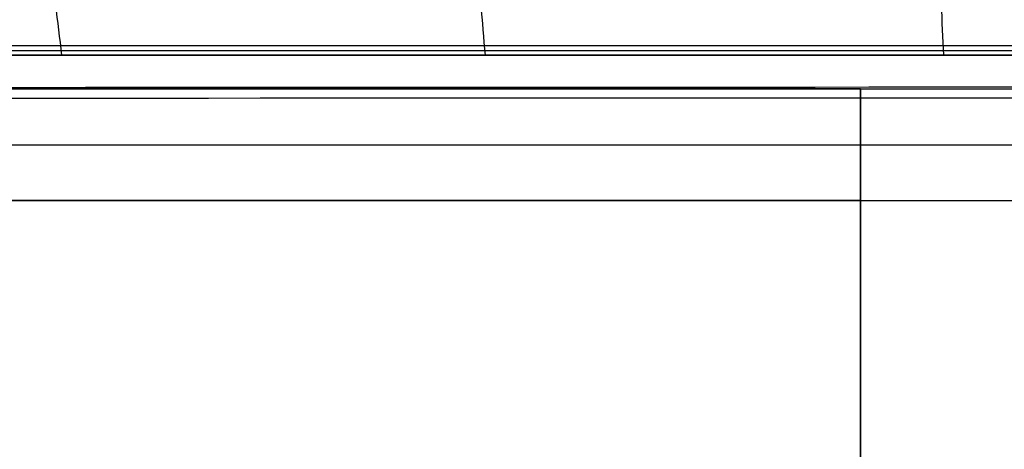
# Model space of a CAD drawing. Header units: millimetres. Extents: x -249 to 249, y -697 to 303.
# Tile 12 of 174: x -125 to -37, y -32 to 6. Entities that reach past the tile are written whole.
import ezdxf

# ---------------------------------------------------------------- set-up
doc = ezdxf.new("R2010")
doc.units = ezdxf.units.MM
doc.header["$MEASUREMENT"] = 0
doc.layers.add('Predefinito', color=7, linetype='Continuous', true_color=0x000000)

# ---------------------------------------------------------------- blocks, each defined once
blk = doc.blocks.new('FORMA50 LAVABO')
at = {"layer": 'Predefinito', "extrusion": (0, 1, 0)}
blk.add_arc((0, 0, -149.566), 209.726, 0, 180, dxfattribs=at)
at = {"layer": 'Predefinito', "extrusion": (1.35568e-16, 1, -4.06704e-16)}
blk.add_arc((0, 0, -149.132), 209.649, 0, 90, dxfattribs=at)
at = {"layer": 'Predefinito', "extrusion": (-2.63381e-15, 1, 4.01473e-15)}
blk.add_arc((0, 0, -150), 209.802, 46.65063, 66.81668, dxfattribs=at)
at = {"layer": 'Predefinito', "extrusion": (-2.40817e-13, 1, 5.85819e-13)}
blk.add_arc((0, 0, -150), 209.802, 66.81668, 68.49045, dxfattribs=at)
at = {"layer": 'Predefinito'}
for points in [[(-139.163, -4.785, 206.534), (-130.32, -77.392, 194.978), (-121.476, -150, 183.422)], [(-95.955, -4.785, 229.816), (-89.771, -77.392, 216.66), (-83.587, -150, 203.503)], [(-48.949, -4.784, 244.186), (-45.766, -77.392, 230.013), (-42.584, -150, 215.84)]]:
    blk.add_open_spline(points, degree=2, dxfattribs=at)
for points, knots in [([(-220, -150), (-220, -150, 14.637), (-217.071, -150, 43.816), (-204.207, -150, 85.63), (-183.49, -150, 123.933), (-155.797, -150, 157.323), (-122.238, -150, 184.602), (-84.108, -150, 204.801), (-42.849, -150, 217.21), (0, -150, 221.395), (42.849, -150, 217.21), (84.108, -150, 204.801), (122.238, -150, 184.602), (155.797, -150, 157.323), (183.49, -150, 123.933), (204.207, -150, 85.63), (217.071, -150, 43.816), (220, -150, 14.637), (220, -150)], [0, 0, 0, 0, 0.0428795, 0.085759, 0.1286385, 0.171518, 0.2143975, 0.257277, 0.3001565, 0.343036, 0.3859155, 0.428795, 0.4716745, 0.514554, 0.5574335, 0.600313, 0.6431924, 0.6860719, 0.6860719, 0.6860719, 0.6860719]), ([(0, -150, 220), (-14.283, -150, 220), (-42.849, -150, 217.21), (-84.108, -150, 204.801), (-122.238, -150, 184.602), (-155.797, -150, 157.323), (-183.49, -150, 123.933), (-204.207, -150, 85.63), (-217.071, -150, 43.816), (-220, -150, 14.637), (-220, -150, -19.883), (-220, -150, -60.523), (-220, -150, -123.352), (-220, -150, -186.996), (-220, -150, -229.167), (-220, -150, -250)], [644.52195, 644.52195, 644.52195, 644.52195, 692.499946, 740.477941, 788.455936, 836.433931, 884.411926, 932.389921, 980.367916, 1028.345911, 1028.345911, 1093.520409, 1158.694906, 1223.869403, 1289.043901, 1289.043901, 1289.043901, 1289.043901]), ([(-76.925, -150, 195.191), (-70.819, -149.999, 197.597), (-64.599, -149.998, 199.717), (-51.989, -149.998, 203.364), (-45.599, -150, 204.892), (-32.702, -150, 207.342), (-26.196, -149.998, 208.264), (-13.127, -149.998, 209.494), (-6.564, -150, 209.802), (0, -150, 209.802)], [-0.07829549, -0.07829549, -0.07829549, -0.07829549, -0.05872161, -0.05872161, -0.03914774, -0.03914774, -0.01957387, -0.01957387, 0, 0, 0, 0]), ([(0, -150, 209.802), (-6.656, -150, 209.802), (-13.249, -150, 209.486), (-26.312, -150, 208.249), (-32.782, -150, 207.328), (-45.602, -150, 204.89), (-51.952, -150, 203.373), (-64.531, -150, 199.739), (-70.76, -150, 197.621), (-76.925, -150, 195.191)], [0, 0, 0, 0, 0.01957387, 0.01957387, 0.03914774, 0.03914774, 0.05872161, 0.05872161, 0.07829549, 0.07829549, 0.07829549, 0.07829549])]:
    blk.add_open_spline(points, degree=3, knots=knots, dxfattribs=at)
blk = doc.blocks.new('FORMAmobile50SCOCCAC')
at = {"layer": 'Predefinito'}
for p, q in [((-218, 0, 224.429), (-50, 0, 224.429)), ((-50, 0, 129), (-50, -10, 129)), ((-50, -10, 233.429), (-198.858, -10, 233.429))]:
    blk.add_line(p, q, dxfattribs=at)
at = {"layer": 'Predefinito', "extrusion": (-8.3745e-18, 1, 9.77025e-18)}
blk.add_arc((0, 250), 198.858, 0, 90, dxfattribs=at)
at = {"layer": 'Predefinito', "extrusion": (2.486e-17, 1, -2.22045e-17)}
blk.add_arc((0, 250), 50, 0, 180, dxfattribs=at)
at = {"layer": 'Predefinito', "extrusion": (0, 1, 0)}
for centre, radius, end in [((0, 250, -5), 198.858, 90), ((0, 250, -5), 50, 180), ((0, 250, -10), 50, 180)]:
    blk.add_arc(centre, radius, 0, end, dxfattribs=at)
at = {"layer": 'Predefinito', "extrusion": (0, 1, -1.78656e-17)}
blk.add_arc((0, 250, -10), 198.858, 0, 90, dxfattribs=at)
at = {"layer": 'Predefinito'}
for points in [[(-50, 0, 8), (-125.349, 0, 8), (-200.698, 0, 8)], [(-50, 0, 250), (-50, 0, 129), (-50, 0, 8)], [(-50, -170, 8), (-50, -85, 8), (-50, 0, 8)], [(-200.698, 0), (-156.354, -241), (-112.01, -482)], [(-200.698, 0, 8), (-156.354, -241, 8), (-112.01, -482, 8)], [(-50, -10, 250), (-50, -5, 250), (-50, 0, 250)], [(-198.858, -10, 18), (-124.429, -10, 18), (-50, -10, 18)], [(-50, -10, 18), (-50, -90, 18), (-50, -170, 18)], [(-50, -10, 18), (-50, -10, 134), (-50, -10, 250)]]:
    blk.add_open_spline(points, degree=2, dxfattribs=at)
blk = doc.blocks.new('FORMAmobile50ANTAC')
at = {"layer": 'Predefinito', "extrusion": (-9.44422e-17, 1, 9.44422e-17)}
blk.add_arc((0, 0), 200.698, 0, 90, dxfattribs=at)
at = {"layer": 'Predefinito', "extrusion": (-1.00004e-16, 1, 9.74553e-17)}
blk.add_arc((0, 0, -0.983), 218.819, 0.26079, 89.73921, dxfattribs=at)
blk = doc.blocks.new('MBF 50')
at = {"layer": 'Predefinito'}
for name, p in [('FORMA50 LAVABO', (0, 153, 250)), ('FORMAmobile50SCOCCAC', (0, 0))]:
    blk.add_blockref(name, p, dxfattribs=at)
at = {"layer": 'Predefinito', "extrusion": (0.004643, 0.000854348, 0.999989), "rotation": 359.9997036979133}
blk.add_blockref('FORMAmobile50ANTAC', (-1.158, -0.214, 248.985), dxfattribs=at)

msp = doc.modelspace()

# ---------------------------------------------------------------- block references
at = {"layer": 'Predefinito'}
msp.add_blockref('MBF 50', (0, 0), dxfattribs=at)

doc.saveas('drawing.dxf')
